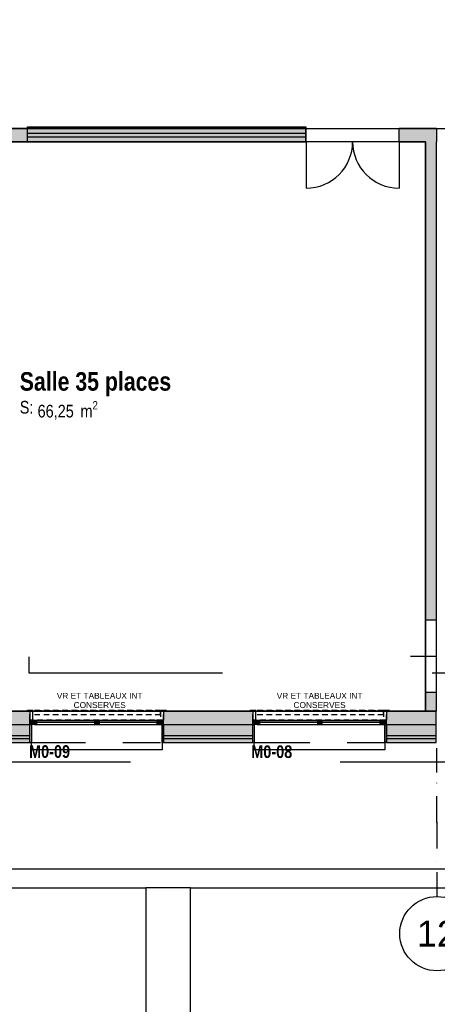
# Model space of a CAD drawing. Extents: x -24342 to 73038, y -9656 to 30949.
# Tile 50 of 118: x 5945 to 6508, y -3300 to -1974. Entities that reach past the tile are written whole.
import ezdxf
from ezdxf.enums import TextEntityAlignment as Align

# ---------------------------------------------------------------- set-up
doc = ezdxf.new("R2010")
doc.units = 0
doc.set_wipeout_variables(frame=1)
for name, pattern in [('21.0032_xref_rdc_02_pro$0$Points tirets', [670.277762, 352.777767, -176.388884, 0, -141.111112]), ('21.0032_xref_rdc_02_pro$0$Tirets petits', [125, 75, -50]), ('21.0032_xref_rdc_02_pro$0$Traits', [564.444447, 282.222223, -282.222223]), ('21.0032_xref_rdc_02_pro$0$Wipeout_Contour', [1000, 0, -1000]), ('ACAD_ISO12W100', [21, 12, -3, 0, -3, 0, -3])]:
    doc.linetypes.add(name, pattern=pattern)
for name, color, linetype in [('0_XREF', 250, 'Continuous'), ('21.0032_xref_rdc_02_pro$0$01-01 BAT MITOYEN', 251, 'Continuous'), ('21.0032_xref_rdc_02_pro$0$01-01 Terrain 3D.Terrain', 251, 'Continuous'), ('21.0032_xref_rdc_02_pro$0$02-01 File _ Axe.Construction', 251, 'Continuous'), ('21.0032_xref_rdc_02_pro$0$02-04 Mur.Construction', 251, 'Continuous'), ('21.0032_xref_rdc_02_pro$0$02-04 VR et tablettes existantes', 251, 'Continuous'), ('21.0032_xref_rdc_02_pro$0$06-05 Texte 50ème 20ème - DCE.Texte', 251, 'Continuous'), ('21.0032_xref_rdc_02_pro$0$08-01 2D Dessin général.2D', 251, 'Continuous'), ('21.0032_xref_rdc_02_pro$0$08-01 contour hachures', 251, 'Continuous'), ('21.0032_xref_rdc_02_pro$0$A-AREA-____-OTLN.Modèle IFC', 251, 'Continuous'), ('21.0032_xref_rdc_02_pro$0$A-WALL-____-OTLN.Modèle IFC', 251, 'Continuous'), ('21.0032_xref_rdc_02_pro$0$Fenêtres ARCHICAD', 251, 'Continuous'), ('21.0032_xref_rdc_02_pro$0$Marques de fenêtre ARCHICAD', 251, 'Continuous'), ('21.0032_xref_rdc_02_pro$0$Marques de Zone ARCHICAD', 251, 'Continuous'), ('21.0032_xref_rdc_02_pro$0$Portes ARCHICAD', 251, 'Continuous')]:
    doc.layers.add(name, color=color, linetype=linetype)
doc.styles.add('21.0032_xref_rdc_02_pro$0$STYLE_GENERE_1', font='ARIALNB.TTF')
doc.styles.add('21.0032_xref_rdc_02_pro$0$STYLE_GENERE_2', font='ARIALN.TTF')
doc.styles.add('21.0032_xref_rdc_02_pro$0$STYLE_GENERE_5', font='arial.ttf')

# ---------------------------------------------------------------- blocks, each defined once
blk = doc.blocks.new('21.0032_xref_rdc_02_pro$0$Salle 35 places_SA_3_1', base_point=(60478, -24755))
at = {"layer": '21.0032_xref_rdc_02_pro$0$Marques de Zone ARCHICAD', "insert": (59693, -24874), "char_height": 170, "attachment_point": 1, "style": '21.0032_xref_rdc_02_pro$0$STYLE_GENERE_2'}
blk.add_mtext('\\A1;\\pt0,100;66,25{\\H0.66x;\\S^  ;} m{\\H0.66x;\\S2^  ;}', dxfattribs=at)
at = {"layer": '21.0032_xref_rdc_02_pro$0$Marques de Zone ARCHICAD'}
for tag, height, style, p in [('ROOM_NAME', 250, '21.0032_xref_rdc_02_pro$0$STYLE_GENERE_1', (59453, -24483)), ('DUMMY_849', 250, '21.0032_xref_rdc_02_pro$0$STYLE_GENERE_1', (61502, -24409)), ('calculatedAreaCode', 170, '21.0032_xref_rdc_02_pro$0$STYLE_GENERE_2', (59453, -24871))]:
    blk.add_attdef(tag, text='', height=height, dxfattribs=dict(at, style=style)).set_placement(p, align=Align.TOP_LEFT)
blk = doc.blocks.new('21.0032_xref_rdc_02_pro$0$Dalle_3_1', base_point=(91743, -37480))
at = {"layer": '21.0032_xref_rdc_02_pro$0$01-01 Terrain 3D.Terrain', "linetype": 'Continuous', "flags": 128}
blk.add_lwpolyline([(91743, -37480), (80478, -37480, 0.208739), (78930, -38023), (77084, -39757, 0.346866), (76717, -42207, -0.116487), (84929, -58118, 0.344824), (86870, -59638), (107690, -59638, -0.999999), (107690, -62868), (80045, -62868, 0.252676), (61750, -37877), (61750, -31580), (61750, -31430), (90293, -31430)], format="xyb", close=True, dxfattribs=at)
blk = doc.blocks.new('21.0032_xref_rdc_02_pro$0$Percement_35_1')
at = {"linetype": '21.0032_xref_rdc_02_pro$0$Wipeout_Contour', "ltscale": 283558.302223}
blk.add_wipeout([(65065, -27825), (64915, -27825), (64915, -28795), (65065, -28795)], dxfattribs=at).dxf.layer = '21.0032_xref_rdc_02_pro$0$A-WALL-____-OTLN.Modèle IFC'
at = {"layer": '21.0032_xref_rdc_02_pro$0$A-WALL-____-OTLN.Modèle IFC', "linetype": '21.0032_xref_rdc_02_pro$0$Points tirets'}
blk.add_line((64715, -28310), (65265, -28310), dxfattribs=at)
at = {"layer": '21.0032_xref_rdc_02_pro$0$A-WALL-____-OTLN.Modèle IFC', "linetype": 'Continuous', "flags": 128}
for points in [[(64915, -27825), (64915, -28795)], [(65065, -27825), (64915, -27825)], [(65065, -28795), (65065, -27825)], [(64915, -28795), (65065, -28795)]]:
    blk.add_lwpolyline(points, dxfattribs=at)
blk = doc.blocks.new('21.0032_xref_rdc_02_pro$0$Mur_64_1', base_point=(64990, -21290))
at = {"layer": '21.0032_xref_rdc_02_pro$0$A-WALL-____-OTLN.Modèle IFC', "linetype": 'Continuous'}
for points in [[(64915, -21380), (64915, -27825), (65065, -27825), (65065, -21380)], [(64915, -29050), (65065, -29050), (65065, -28795), (64915, -28795)]]:
    blk.add_hatch(color=256, dxfattribs=at).paths.add_polyline_path(points)
at = {"layer": '21.0032_xref_rdc_02_pro$0$A-WALL-____-OTLN.Modèle IFC', "linetype": 'Continuous', "flags": 128}
for points in [[(64915, -21380), (64915, -27825)], [(65065, -27825), (65065, -21380)], [(64915, -28795), (64915, -29050)], [(65065, -29050), (65065, -28795)], [(64915, -29050), (65065, -29050)]]:
    blk.add_lwpolyline(points, dxfattribs=at)
blk = doc.blocks.new('21.0032_xref_rdc_02_pro$0$Fenêtre (Mur) 8[8]_1')
at = {"layer": '21.0032_xref_rdc_02_pro$0$Fenêtres ARCHICAD', "linetype": 'Continuous'}
blk.add_hatch(color=256, dxfattribs=at).paths.add_polyline_path([(59555, -21180), (59555, -21380), (63305, -21380), (63305, -21180)])
for p, q in [((59555, -21180), (63305, -21180)), ((59555, -21380), (59555, -21180)), ((63305, -21180), (63305, -21380)), ((63305, -21380), (59555, -21380))]:
    blk.add_line(p, q, dxfattribs=at)
blk = doc.blocks.new('21.0032_xref_rdc_02_pro$0$Porte (Mur) 16[17]_1')
at = {"layer": '21.0032_xref_rdc_02_pro$0$Portes ARCHICAD', "linetype": 'Continuous'}
for p, q in [((63310, -21380), (63310, -22005)), ((64560, -21380), (64560, -22005))]:
    blk.add_line(p, q, dxfattribs=at)
for centre, start, end in [((63310, -21380), 270, 0), ((64560, -21380), 180, 270)]:
    blk.add_arc(centre, 625, start, end, dxfattribs=at)
blk = doc.blocks.new('21.0032_xref_rdc_02_pro$0$Mur_65_1', base_point=(43990, -21290))
at = {"layer": '21.0032_xref_rdc_02_pro$0$A-WALL-____-OTLN.Modèle IFC', "linetype": 'Continuous'}
for points in [[(58440, -21380), (59555, -21380), (59555, -21200), (58440, -21200)], [(63305, -21380), (63310, -21380), (63310, -21200), (63305, -21200)], [(64915, -21200), (64560, -21200), (64560, -21380), (64915, -21380)], [(64915, -21380), (65065, -21380), (65065, -21200)], [(64915, -21200), (64915, -21380), (65065, -21200)]]:
    blk.add_hatch(color=256, dxfattribs=at).paths.add_polyline_path(points)
for p, q in [((59555, -21380), (59555, -21200)), ((63305, -21200), (59555, -21200)), ((63305, -21380), (63305, -21200)), ((63310, -21380), (63310, -21200)), ((64560, -21380), (64560, -21200)), ((59555, -21380), (63305, -21380))]:
    blk.add_line(p, q, dxfattribs=at)
at = {"layer": '21.0032_xref_rdc_02_pro$0$A-WALL-____-OTLN.Modèle IFC', "linetype": 'Continuous', "flags": 128}
for points in [[(59555, -21200), (58440, -21200)], [(63310, -21200), (63305, -21200)], [(65065, -21200), (64560, -21200)], [(65065, -21200), (65065, -21380)], [(58440, -21380), (59555, -21380)], [(63305, -21380), (63310, -21380)], [(64560, -21380), (64915, -21380)]]:
    blk.add_lwpolyline(points, dxfattribs=at)
at = {"layer": '21.0032_xref_rdc_02_pro$0$Fenêtres ARCHICAD', "linetype": 'Continuous'}
blk.add_blockref('21.0032_xref_rdc_02_pro$0$Fenêtre (Mur) 8[8]_1', (0, 0), dxfattribs=at)
at = {"layer": '21.0032_xref_rdc_02_pro$0$Portes ARCHICAD', "linetype": 'Continuous'}
blk.add_blockref('21.0032_xref_rdc_02_pro$0$Porte (Mur) 16[17]_1', (0, 0), dxfattribs=at)
blk = doc.blocks.new('21.0032_xref_rdc_02_pro$0$Mur_181_1', base_point=(58750, -31305))
at = {"linetype": '21.0032_xref_rdc_02_pro$0$Wipeout_Contour', "ltscale": 324223.512244}
blk.add_wipeout([(58750, -31430), (90267, -31430), (90267, -31180), (58750, -31180)], dxfattribs=at).dxf.layer = '21.0032_xref_rdc_02_pro$0$01-01 BAT MITOYEN'
at = {"layer": '21.0032_xref_rdc_02_pro$0$01-01 BAT MITOYEN', "linetype": 'Continuous', "flags": 128}
for points in [[(90267, -31180), (58750, -31180)], [(58750, -31430), (90267, -31430)]]:
    blk.add_lwpolyline(points, dxfattribs=at)
blk = doc.blocks.new('21.0032_xref_rdc_02_pro$0$Mur_221_1', base_point=(61750, -31430))
at = {"linetype": '21.0032_xref_rdc_02_pro$0$Wipeout_Contour', "ltscale": 326627.124913}
blk.add_wipeout([(61750, -31430), (61150, -31430), (61150, -71518), (61750, -71518)], dxfattribs=at).dxf.layer = '21.0032_xref_rdc_02_pro$0$01-01 Terrain 3D.Terrain'
at = {"layer": '21.0032_xref_rdc_02_pro$0$01-01 Terrain 3D.Terrain', "linetype": 'Continuous', "flags": 128}
for points in [[(61150, -31430), (61150, -37599)], [(61750, -31430), (61150, -31430)], [(61750, -37877), (61750, -31430)]]:
    blk.add_lwpolyline(points, dxfattribs=at)
blk = doc.blocks.new('21.0032_xref_rdc_02_pro$0$Marque fenêtre 24[7]_1', base_point=(63490, -29050))
at = {"layer": '21.0032_xref_rdc_02_pro$0$Marques de fenêtre ARCHICAD', "style": '21.0032_xref_rdc_02_pro$0$STYLE_GENERE_1'}
blk.add_attdef('AC_WIDO_ID', text='', height=170, dxfattribs=at).set_placement((62570, -29732), align=Align.BOTTOM_LEFT)
blk = doc.blocks.new('21.0032_xref_rdc_02_pro$0$Baie générique 2019[23]_1')
at = {"layer": '21.0032_xref_rdc_02_pro$0$Fenêtres ARCHICAD', "linetype": 'Continuous'}
for points in [[(62590, -29230), (62650, -29230), (62650, -29170), (62590, -29170)], [(62650, -29230), (62680, -29230), (62680, -29170), (62650, -29170)], [(63490, -29230), (63490, -29170), (63460, -29170), (63460, -29230)], [(63490, -29230), (63490, -29170), (63460, -29170), (63460, -29230)], [(63490, -29230), (63490, -29170), (63460, -29170), (63460, -29230)], [(63490, -29230), (63520, -29230), (63520, -29170), (63490, -29170)], [(63490, -29230), (63520, -29230), (63520, -29170), (63490, -29170)], [(63490, -29230), (63520, -29230), (63520, -29170), (63490, -29170)], [(64330, -29230), (64330, -29170), (64300, -29170), (64300, -29230)], [(64390, -29230), (64390, -29170), (64330, -29170), (64330, -29230)], [(62610, -29230), (62590, -29230), (62590, -29470), (62610, -29470)], [(64390, -29230), (64370, -29230), (64370, -29470), (64390, -29470)]]:
    blk.add_hatch(color=256, dxfattribs=at).paths.add_polyline_path(points)
for p, q in [((62650, -29230), (62650, -29170)), ((62650, -29170), (62680, -29170)), ((62650, -29170), (64330, -29170)), ((62680, -29170), (62680, -29230)), ((62680, -29170), (64300, -29170)), ((63490, -29170), (63460, -29170)), ((63460, -29170), (63460, -29230)), ((63520, -29170), (63460, -29170)), ((63490, -29170), (63460, -29170)), ((63460, -29170), (63460, -29230)), ((63520, -29170), (63460, -29170)), ((63490, -29170), (63460, -29170)), ((63460, -29170), (63460, -29230)), ((63520, -29170), (63460, -29170)), ((63490, -29230), (63490, -29170)), ((63490, -29230), (63490, -29170)), ((63490, -29170), (63520, -29170)), ((63490, -29230), (63490, -29170)), ((63490, -29230), (63490, -29170)), ((63490, -29170), (63520, -29170)), ((63490, -29230), (63490, -29170)), ((63490, -29230), (63490, -29170)), ((63490, -29170), (63520, -29170)), ((63520, -29170), (63520, -29230)), ((63520, -29170), (63520, -29230)), ((63520, -29170), (63520, -29230)), ((64330, -29170), (64300, -29170)), ((64300, -29170), (64300, -29230)), ((64330, -29230), (64330, -29170)), ((62650, -29230), (64330, -29230)), ((62680, -29230), (62650, -29230)), ((62680, -29193), (64300, -29193)), ((62680, -29200), (64300, -29200)), ((62680, -29230), (64300, -29230)), ((63520, -29193), (63460, -29193)), ((63520, -29193), (63460, -29193)), ((63520, -29193), (63460, -29193)), ((63520, -29200), (63460, -29200)), ((63520, -29200), (63460, -29200)), ((63520, -29200), (63460, -29200)), ((63460, -29230), (63490, -29230)), ((63520, -29230), (63460, -29230)), ((63460, -29230), (63490, -29230)), ((63520, -29230), (63460, -29230)), ((63460, -29230), (63490, -29230)), ((63520, -29230), (63460, -29230)), ((63520, -29230), (63490, -29230)), ((63520, -29230), (63490, -29230)), ((63520, -29230), (63490, -29230)), ((64300, -29230), (64330, -29230)), ((62610, -29570), (62610, -29470)), ((64370, -29570), (62610, -29570)), ((64370, -29470), (64370, -29570))]:
    blk.add_line(p, q, dxfattribs=at)
at = {"layer": '21.0032_xref_rdc_02_pro$0$Fenêtres ARCHICAD', "linetype": 'Continuous', "flags": 128}
for points in [[(62590, -29230), (62590, -29170), (62650, -29170), (62650, -29230)], [(64390, -29230), (64390, -29170), (64330, -29170), (64330, -29230)], [(62610, -29230), (62610, -29470), (62590, -29470), (62590, -29230)], [(64390, -29230), (64390, -29470), (64370, -29470), (64370, -29230)]]:
    blk.add_lwpolyline(points, close=True, dxfattribs=at)
at = {"layer": '21.0032_xref_rdc_02_pro$0$Marques de fenêtre ARCHICAD'}
blk.add_blockref('21.0032_xref_rdc_02_pro$0$Marque fenêtre 24[7]_1', (63490, -29050), dxfattribs=at).add_auto_attribs({'AC_WIDO_ID': 'M0-08'})
blk = doc.blocks.new('21.0032_xref_rdc_02_pro$0$Marque fenêtre 24[8]_1', base_point=(60490, -29050))
at = {"layer": '21.0032_xref_rdc_02_pro$0$Marques de fenêtre ARCHICAD', "style": '21.0032_xref_rdc_02_pro$0$STYLE_GENERE_1'}
blk.add_attdef('AC_WIDO_ID', text='', height=170, dxfattribs=at).set_placement((59578, -29730), align=Align.BOTTOM_LEFT)
blk = doc.blocks.new('21.0032_xref_rdc_02_pro$0$Baie générique 2019[24]_1')
at = {"layer": '21.0032_xref_rdc_02_pro$0$Fenêtres ARCHICAD', "linetype": 'Continuous'}
for points in [[(59590, -29230), (59650, -29230), (59650, -29170), (59590, -29170)], [(59650, -29230), (59680, -29230), (59680, -29170), (59650, -29170)], [(60490, -29230), (60490, -29170), (60460, -29170), (60460, -29230)], [(60490, -29230), (60490, -29170), (60460, -29170), (60460, -29230)], [(60490, -29230), (60490, -29170), (60460, -29170), (60460, -29230)], [(60490, -29230), (60520, -29230), (60520, -29170), (60490, -29170)], [(60490, -29230), (60520, -29230), (60520, -29170), (60490, -29170)], [(60490, -29230), (60520, -29230), (60520, -29170), (60490, -29170)], [(61330, -29230), (61330, -29170), (61300, -29170), (61300, -29230)], [(61390, -29230), (61390, -29170), (61330, -29170), (61330, -29230)], [(59610, -29230), (59590, -29230), (59590, -29470), (59610, -29470)], [(61390, -29230), (61370, -29230), (61370, -29470), (61390, -29470)]]:
    blk.add_hatch(color=256, dxfattribs=at).paths.add_polyline_path(points)
for p, q in [((59650, -29230), (59650, -29170)), ((59650, -29170), (59680, -29170)), ((59650, -29170), (61330, -29170)), ((59680, -29170), (59680, -29230)), ((59680, -29170), (61300, -29170)), ((60490, -29170), (60460, -29170)), ((60460, -29170), (60460, -29230)), ((60520, -29170), (60460, -29170)), ((60490, -29170), (60460, -29170)), ((60460, -29170), (60460, -29230)), ((60520, -29170), (60460, -29170)), ((60490, -29170), (60460, -29170)), ((60460, -29170), (60460, -29230)), ((60520, -29170), (60460, -29170)), ((60490, -29230), (60490, -29170)), ((60490, -29230), (60490, -29170)), ((60490, -29170), (60520, -29170)), ((60490, -29230), (60490, -29170)), ((60490, -29230), (60490, -29170)), ((60490, -29170), (60520, -29170)), ((60490, -29230), (60490, -29170)), ((60490, -29230), (60490, -29170)), ((60490, -29170), (60520, -29170)), ((60520, -29170), (60520, -29230)), ((60520, -29170), (60520, -29230)), ((60520, -29170), (60520, -29230)), ((61330, -29170), (61300, -29170)), ((61300, -29170), (61300, -29230)), ((61330, -29230), (61330, -29170)), ((59650, -29230), (61330, -29230)), ((59680, -29230), (59650, -29230)), ((59680, -29193), (61300, -29193)), ((59680, -29200), (61300, -29200)), ((59680, -29230), (61300, -29230)), ((60520, -29193), (60460, -29193)), ((60520, -29193), (60460, -29193)), ((60520, -29193), (60460, -29193)), ((60520, -29200), (60460, -29200)), ((60520, -29200), (60460, -29200)), ((60520, -29200), (60460, -29200)), ((60460, -29230), (60490, -29230)), ((60520, -29230), (60460, -29230)), ((60460, -29230), (60490, -29230)), ((60520, -29230), (60460, -29230)), ((60460, -29230), (60490, -29230)), ((60520, -29230), (60460, -29230)), ((60520, -29230), (60490, -29230)), ((60520, -29230), (60490, -29230)), ((60520, -29230), (60490, -29230)), ((61300, -29230), (61330, -29230)), ((59610, -29570), (59610, -29470)), ((61370, -29570), (59610, -29570)), ((61370, -29470), (61370, -29570))]:
    blk.add_line(p, q, dxfattribs=at)
at = {"layer": '21.0032_xref_rdc_02_pro$0$Fenêtres ARCHICAD', "linetype": 'Continuous', "flags": 128}
for points in [[(59590, -29230), (59590, -29170), (59650, -29170), (59650, -29230)], [(61390, -29230), (61390, -29170), (61330, -29170), (61330, -29230)], [(59610, -29230), (59610, -29470), (59590, -29470), (59590, -29230)], [(61390, -29230), (61390, -29470), (61370, -29470), (61370, -29230)]]:
    blk.add_lwpolyline(points, close=True, dxfattribs=at)
at = {"layer": '21.0032_xref_rdc_02_pro$0$Marques de fenêtre ARCHICAD'}
blk.add_blockref('21.0032_xref_rdc_02_pro$0$Marque fenêtre 24[8]_1', (60490, -29050), dxfattribs=at).add_auto_attribs({'AC_WIDO_ID': 'M0-09'})
blk = doc.blocks.new('21.0032_xref_rdc_02_pro$0$Mur_233_1', base_point=(59080, -29050))
at = {"layer": '21.0032_xref_rdc_02_pro$0$02-04 Mur.Construction', "linetype": 'Continuous'}
for points in [[(59080, -29050), (59080, -29230), (59590, -29230), (59590, -29050)], [(61390, -29230), (62590, -29230), (62590, -29050), (61390, -29050)], [(65059, -29050), (64390, -29050), (64390, -29230), (65059, -29230)], [(58900, -29380), (59590, -29380), (59590, -29230), (58900, -29230)], [(61390, -29380), (62590, -29380), (62590, -29230), (61390, -29230)], [(64390, -29380), (65059, -29380), (65059, -29230), (64390, -29230)], [(58710, -29420), (58710, -29470), (59590, -29470), (59590, -29420)], [(58750, -29420), (59590, -29420), (59590, -29380), (58750, -29380)], [(61390, -29420), (62590, -29420), (62590, -29380), (61390, -29380)], [(62590, -29420), (61390, -29420), (61390, -29470), (62590, -29470)], [(64390, -29420), (65059, -29420), (65059, -29380), (64390, -29380)], [(64390, -29420), (64390, -29470), (65059, -29470), (65059, -29420)]]:
    blk.add_hatch(color=256, dxfattribs=at).paths.add_polyline_path(points)
for p, q in [((59590, -29050), (59590, -29170)), ((59590, -29380), (59590, -29170)), ((61390, -29050), (61390, -29170)), ((61390, -29380), (61390, -29170)), ((62590, -29050), (62590, -29170)), ((62590, -29380), (62590, -29170)), ((64390, -29050), (64390, -29170)), ((64390, -29380), (64390, -29170)), ((58900, -29230), (59080, -29230)), ((59080, -29230), (59590, -29230)), ((61390, -29230), (62590, -29230)), ((64390, -29230), (65059, -29230)), ((58710, -29420), (58750, -29420)), ((58750, -29380), (58900, -29380)), ((58750, -29420), (59590, -29420)), ((58900, -29380), (59590, -29380)), ((59590, -29420), (59590, -29380)), ((59590, -29470), (59590, -29420)), ((61390, -29380), (62590, -29380)), ((61390, -29420), (61390, -29380)), ((61390, -29420), (62590, -29420)), ((61390, -29470), (61390, -29420)), ((62590, -29420), (62590, -29380)), ((62590, -29470), (62590, -29420)), ((64390, -29380), (65059, -29380)), ((64390, -29420), (64390, -29380)), ((64390, -29420), (65059, -29420)), ((64390, -29470), (64390, -29420))]:
    blk.add_line(p, q, dxfattribs=at)
at = {"layer": '21.0032_xref_rdc_02_pro$0$02-04 Mur.Construction', "linetype": 'Continuous', "flags": 128}
for points in [[(59590, -29050), (59080, -29050)], [(62590, -29050), (61390, -29050)], [(65059, -29050), (64390, -29050)], [(65059, -29230), (65059, -29050)], [(65059, -29380), (65059, -29230)], [(65059, -29420), (65059, -29380)], [(65059, -29470), (65059, -29420)], [(58710, -29470), (59590, -29470)], [(61390, -29470), (62590, -29470)], [(64390, -29470), (65059, -29470)]]:
    blk.add_lwpolyline(points, dxfattribs=at)
at = {"layer": '21.0032_xref_rdc_02_pro$0$Fenêtres ARCHICAD', "linetype": 'Continuous'}
for name in ['21.0032_xref_rdc_02_pro$0$Baie générique 2019[24]_1', '21.0032_xref_rdc_02_pro$0$Baie générique 2019[23]_1']:
    blk.add_blockref(name, (0, 0), dxfattribs=at)
blk = doc.blocks.new('21.0032_xref_rdc_02_pro$0$Forme_56_1')
at = {"layer": '21.0032_xref_rdc_02_pro$0$02-04 VR et tablettes existantes', "linetype": '21.0032_xref_rdc_02_pro$0$Tirets petits', "flags": 128}
for points in [[(62590, -29170), (62590, -29050)], [(62590, -29050), (64390, -29050)], [(64390, -29170), (62590, -29170)], [(64390, -29050), (64390, -29170)]]:
    blk.add_lwpolyline(points, dxfattribs=at)
blk = doc.blocks.new('21.0032_xref_rdc_02_pro$0$Forme_57_1')
at = {"layer": '21.0032_xref_rdc_02_pro$0$02-04 VR et tablettes existantes', "linetype": '21.0032_xref_rdc_02_pro$0$Tirets petits', "flags": 128}
for points in [[(62550, -29050), (62550, -29040)], [(62550, -29040), (64430, -29040)], [(64430, -29050), (64430, -29040)], [(64430, -29050), (62550, -29050)]]:
    blk.add_lwpolyline(points, dxfattribs=at)
blk = doc.blocks.new('21.0032_xref_rdc_02_pro$0$Forme_58_1')
at = {"layer": '21.0032_xref_rdc_02_pro$0$02-04 VR et tablettes existantes', "linetype": '21.0032_xref_rdc_02_pro$0$Tirets petits', "flags": 128}
for points in [[(62590, -29170), (62590, -29050)], [(62590, -29050), (64390, -29050)], [(64390, -29170), (62590, -29170)], [(64390, -29050), (64390, -29170)]]:
    blk.add_lwpolyline(points, dxfattribs=at)
blk = doc.blocks.new('21.0032_xref_rdc_02_pro$0$Forme_59_1')
at = {"layer": '21.0032_xref_rdc_02_pro$0$02-04 VR et tablettes existantes', "linetype": '21.0032_xref_rdc_02_pro$0$Tirets petits', "flags": 128}
for points in [[(62550, -29050), (62550, -29040)], [(62550, -29040), (64430, -29040)], [(64430, -29040), (64430, -29050)], [(64430, -29050), (62550, -29050)]]:
    blk.add_lwpolyline(points, dxfattribs=at)
blk = doc.blocks.new('21.0032_xref_rdc_02_pro$0$Forme_60_1')
at = {"layer": '21.0032_xref_rdc_02_pro$0$02-04 VR et tablettes existantes', "linetype": '21.0032_xref_rdc_02_pro$0$Tirets petits', "flags": 128}
for points in [[(62590, -29050), (62590, -29170)], [(62630, -29050), (62590, -29050)], [(62630, -29170), (62590, -29170)], [(62630, -29170), (62630, -29050)]]:
    blk.add_lwpolyline(points, dxfattribs=at)
blk = doc.blocks.new('21.0032_xref_rdc_02_pro$0$Forme_61_1')
at = {"layer": '21.0032_xref_rdc_02_pro$0$02-04 VR et tablettes existantes', "linetype": '21.0032_xref_rdc_02_pro$0$Tirets petits', "flags": 128}
for points in [[(64350, -29050), (64350, -29170)], [(64390, -29050), (64350, -29050)], [(64390, -29170), (64350, -29170)], [(64390, -29170), (64390, -29050)]]:
    blk.add_lwpolyline(points, dxfattribs=at)
blk = doc.blocks.new('21.0032_xref_rdc_02_pro$0$Forme_62_1')
at = {"layer": '21.0032_xref_rdc_02_pro$0$02-04 VR et tablettes existantes', "linetype": '21.0032_xref_rdc_02_pro$0$Tirets petits', "flags": 128}
for points in [[(64430, -29040), (64350, -29040)], [(64350, -29040), (64350, -29050)], [(64430, -29050), (64430, -29040)], [(64350, -29050), (64430, -29050)]]:
    blk.add_lwpolyline(points, dxfattribs=at)
blk = doc.blocks.new('21.0032_xref_rdc_02_pro$0$Forme_63_1')
at = {"layer": '21.0032_xref_rdc_02_pro$0$02-04 VR et tablettes existantes', "linetype": '21.0032_xref_rdc_02_pro$0$Tirets petits', "flags": 128}
for points in [[(62630, -29040), (62550, -29040)], [(62550, -29040), (62550, -29050)], [(62630, -29050), (62630, -29040)], [(62550, -29050), (62630, -29050)]]:
    blk.add_lwpolyline(points, dxfattribs=at)
blk = doc.blocks.new('21.0032_xref_rdc_02_pro$0$Forme_64_1')
at = {"layer": '21.0032_xref_rdc_02_pro$0$02-04 VR et tablettes existantes', "linetype": '21.0032_xref_rdc_02_pro$0$Tirets petits', "flags": 128}
for points in [[(64350, -29040), (62630, -29040)], [(62630, -29098), (62630, -29040)], [(64350, -29098), (64350, -29040)], [(64350, -29098), (62630, -29098)]]:
    blk.add_lwpolyline(points, dxfattribs=at)
blk = doc.blocks.new('21.0032_xref_rdc_02_pro$0$Forme_65_1')
at = {"layer": '21.0032_xref_rdc_02_pro$0$02-04 VR et tablettes existantes', "linetype": '21.0032_xref_rdc_02_pro$0$Tirets petits', "flags": 128}
for points in [[(59590, -29170), (59590, -29050)], [(59590, -29050), (61390, -29050)], [(61390, -29170), (59590, -29170)], [(61390, -29050), (61390, -29170)]]:
    blk.add_lwpolyline(points, dxfattribs=at)
blk = doc.blocks.new('21.0032_xref_rdc_02_pro$0$Forme_66_1')
at = {"layer": '21.0032_xref_rdc_02_pro$0$02-04 VR et tablettes existantes', "linetype": '21.0032_xref_rdc_02_pro$0$Tirets petits', "flags": 128}
for points in [[(59550, -29050), (59550, -29040)], [(59550, -29040), (61430, -29040)], [(61430, -29050), (61430, -29040)], [(61430, -29050), (59550, -29050)]]:
    blk.add_lwpolyline(points, dxfattribs=at)
blk = doc.blocks.new('21.0032_xref_rdc_02_pro$0$Forme_67_1')
at = {"layer": '21.0032_xref_rdc_02_pro$0$02-04 VR et tablettes existantes', "linetype": '21.0032_xref_rdc_02_pro$0$Tirets petits', "flags": 128}
for points in [[(59590, -29170), (59590, -29050)], [(59590, -29050), (61390, -29050)], [(61390, -29170), (59590, -29170)], [(61390, -29050), (61390, -29170)]]:
    blk.add_lwpolyline(points, dxfattribs=at)
blk = doc.blocks.new('21.0032_xref_rdc_02_pro$0$Forme_68_1')
at = {"layer": '21.0032_xref_rdc_02_pro$0$02-04 VR et tablettes existantes', "linetype": '21.0032_xref_rdc_02_pro$0$Tirets petits', "flags": 128}
for points in [[(59550, -29050), (59550, -29040)], [(59550, -29040), (61430, -29040)], [(61430, -29040), (61430, -29050)], [(61430, -29050), (59550, -29050)]]:
    blk.add_lwpolyline(points, dxfattribs=at)
blk = doc.blocks.new('21.0032_xref_rdc_02_pro$0$Forme_69_1')
at = {"layer": '21.0032_xref_rdc_02_pro$0$02-04 VR et tablettes existantes', "linetype": '21.0032_xref_rdc_02_pro$0$Tirets petits', "flags": 128}
for points in [[(59590, -29050), (59590, -29170)], [(59630, -29050), (59590, -29050)], [(59630, -29170), (59590, -29170)], [(59630, -29170), (59630, -29050)]]:
    blk.add_lwpolyline(points, dxfattribs=at)
blk = doc.blocks.new('21.0032_xref_rdc_02_pro$0$Forme_70_1')
at = {"layer": '21.0032_xref_rdc_02_pro$0$02-04 VR et tablettes existantes', "linetype": '21.0032_xref_rdc_02_pro$0$Tirets petits', "flags": 128}
for points in [[(61350, -29050), (61350, -29170)], [(61390, -29050), (61350, -29050)], [(61390, -29170), (61350, -29170)], [(61390, -29170), (61390, -29050)]]:
    blk.add_lwpolyline(points, dxfattribs=at)
blk = doc.blocks.new('21.0032_xref_rdc_02_pro$0$Forme_71_1')
at = {"layer": '21.0032_xref_rdc_02_pro$0$02-04 VR et tablettes existantes', "linetype": '21.0032_xref_rdc_02_pro$0$Tirets petits', "flags": 128}
for points in [[(61430, -29040), (61350, -29040)], [(61350, -29040), (61350, -29050)], [(61430, -29050), (61430, -29040)], [(61350, -29050), (61430, -29050)]]:
    blk.add_lwpolyline(points, dxfattribs=at)
blk = doc.blocks.new('21.0032_xref_rdc_02_pro$0$Forme_72_1')
at = {"layer": '21.0032_xref_rdc_02_pro$0$02-04 VR et tablettes existantes', "linetype": '21.0032_xref_rdc_02_pro$0$Tirets petits', "flags": 128}
for points in [[(59630, -29040), (59550, -29040)], [(59550, -29040), (59550, -29050)], [(59630, -29050), (59630, -29040)], [(59550, -29050), (59630, -29050)]]:
    blk.add_lwpolyline(points, dxfattribs=at)
blk = doc.blocks.new('21.0032_xref_rdc_02_pro$0$Forme_73_1')
at = {"layer": '21.0032_xref_rdc_02_pro$0$02-04 VR et tablettes existantes', "linetype": '21.0032_xref_rdc_02_pro$0$Tirets petits', "flags": 128}
for points in [[(61350, -29040), (59630, -29040)], [(59630, -29098), (59630, -29040)], [(61350, -29098), (61350, -29040)], [(61350, -29098), (59630, -29098)]]:
    blk.add_lwpolyline(points, dxfattribs=at)
blk = doc.blocks.new('21.0032_xref_rdc_02_pro$0$Marque grille standard[700]_1', base_point=(65070, -31547))
at = {"layer": '21.0032_xref_rdc_02_pro$0$02-01 File _ Axe.Construction', "linetype": '21.0032_xref_rdc_02_pro$0$Points tirets'}
for q in [(65070, -29547), (65070, -31547)]:
    blk.add_line((65070, -30547), q, dxfattribs=at)
at = {"layer": '21.0032_xref_rdc_02_pro$0$02-01 File _ Axe.Construction', "linetype": 'Continuous'}
blk.add_circle((65070, -32047), 500, dxfattribs=at)
at = {"layer": '21.0032_xref_rdc_02_pro$0$02-01 File _ Axe.Construction', "linetype": '21.0032_xref_rdc_02_pro$0$Points tirets'}
blk.add_point((65070, -30547), dxfattribs=at)
blk.add_point((65070, -30547), dxfattribs=at)
at = {"layer": '21.0032_xref_rdc_02_pro$0$02-01 File _ Axe.Construction', "style": '21.0032_xref_rdc_02_pro$0$STYLE_GENERE_5'}
for tag, p in [('AC_MarkerText_1_1', (65070, 1137)), ('AC_MarkerText_1_0', (65070, -31872))]:
    blk.add_attdef(tag, text='', height=350, rotation=360, dxfattribs=at).set_placement(p, align=Align.TOP_CENTER)
blk = doc.blocks.new('21.0032_xref_rdc_02_pro')
at = {"layer": '21.0032_xref_rdc_02_pro$0$08-01 2D Dessin général.2D', "linetype": 'Continuous'}
for p, q in [((5954.7, -2120), (6330.5, -2120)), ((5954.9, -2126.5), (6330.5, -2126.5)), ((5954.9, -2131.5), (6330.1, -2131.5)), ((5954.6, -2138), (6330.5, -2138))]:
    blk.add_line(p, q, dxfattribs=at)
at = {"layer": '21.0032_xref_rdc_02_pro$0$08-01 2D Dessin général.2D', "linetype": '21.0032_xref_rdc_02_pro$0$Tirets petits'}
for p, q in [((5958.9, -2947), (6134.9, -2947)), ((6261, -2947), (6437, -2947))]:
    blk.add_line(p, q, dxfattribs=at)
at = {"layer": '21.0032_xref_rdc_02_pro$0$A-AREA-____-OTLN.Modèle IFC', "linetype": 'Continuous', "flags": 128}
blk.add_lwpolyline([(6560.1, -1366.3, -0.157957), (6506.5, -1249), (6331.3, -1249, -0.214878), (6262.9, -1381.1), (6262.9, -1961.4), (1456.6, -1961.4), (1456.6, -1381.1, -0.215084), (1388.2, -1249), (1227.6, -1249, -0.214969), (1159.4, -1381), (1158.3, -1961.4), (647.4, -1961.4), (647.4, -2120.4), (3390, -2120), (3390, -2524), (3610, -2529.1), (3610, -2460), (4101.5, -2460), (4101.5, -2529.1), (4390, -2529), (4390, -2120), (8761.1, -2120)], format="xyb", dxfattribs=at)
blk.add_lwpolyline([(5604, -2829.5), (5908, -2860.9), (5908, -2905), (6491.5, -2905), (6491.5, -2138), (5604, -2138)], close=True, dxfattribs=at)
at = {"layer": '21.0032_xref_rdc_02_pro$0$01-01 Terrain 3D.Terrain', "linetype": 'Continuous', "xscale": 0.1, "yscale": 0.1, "zscale": 0.1}
blk.add_blockref('21.0032_xref_rdc_02_pro$0$Dalle_3_1', (9174.3, -3748), dxfattribs=at)
at = {"layer": '21.0032_xref_rdc_02_pro$0$02-04 Mur.Construction', "xscale": 0.1, "yscale": 0.1, "zscale": 0.1}
blk.add_blockref('21.0032_xref_rdc_02_pro$0$Mur_233_1', (5908, -2905), dxfattribs=at)
at = {"layer": '21.0032_xref_rdc_02_pro$0$02-04 VR et tablettes existantes', "linetype": 'Continuous', "xscale": 0.1, "yscale": 0.1, "zscale": 0.1}
for name in ['21.0032_xref_rdc_02_pro$0$Forme_66_1', '21.0032_xref_rdc_02_pro$0$Forme_68_1', '21.0032_xref_rdc_02_pro$0$Forme_72_1', '21.0032_xref_rdc_02_pro$0$Forme_73_1', '21.0032_xref_rdc_02_pro$0$Forme_71_1', '21.0032_xref_rdc_02_pro$0$Forme_57_1', '21.0032_xref_rdc_02_pro$0$Forme_59_1', '21.0032_xref_rdc_02_pro$0$Forme_63_1', '21.0032_xref_rdc_02_pro$0$Forme_64_1', '21.0032_xref_rdc_02_pro$0$Forme_62_1', '21.0032_xref_rdc_02_pro$0$Forme_65_1', '21.0032_xref_rdc_02_pro$0$Forme_67_1', '21.0032_xref_rdc_02_pro$0$Forme_69_1', '21.0032_xref_rdc_02_pro$0$Forme_70_1', '21.0032_xref_rdc_02_pro$0$Forme_56_1', '21.0032_xref_rdc_02_pro$0$Forme_58_1', '21.0032_xref_rdc_02_pro$0$Forme_60_1', '21.0032_xref_rdc_02_pro$0$Forme_61_1']:
    blk.add_blockref(name, (0, 0), dxfattribs=at)
at = {"layer": '21.0032_xref_rdc_02_pro$0$A-AREA-____-OTLN.Modèle IFC', "linetype": 'Continuous', "xscale": 0.1, "yscale": 0.1, "zscale": 0.1}
blk.add_blockref('21.0032_xref_rdc_02_pro$0$Salle 35 places_SA_3_1', (6047.8, -2475.5), dxfattribs=at).add_auto_attribs({'ROOM_NAME': 'Salle 35 places', 'calculatedAreaCode': 'S: '})
at = {"layer": '21.0032_xref_rdc_02_pro$0$A-WALL-____-OTLN.Modèle IFC', "xscale": 0.1, "yscale": 0.1, "zscale": 0.1}
blk.add_blockref('21.0032_xref_rdc_02_pro$0$Mur_65_1', (4399, -2129), dxfattribs=at)
at = {"layer": '21.0032_xref_rdc_02_pro$0$06-05 Texte 50ème 20ème - DCE.Texte', "linetype": 'Continuous', "char_height": 8, "width": 173.098, "attachment_point": 5, "line_spacing_factor": 0.933036, "style": '21.0032_xref_rdc_02_pro$0$STYLE_GENERE_5'}
for insert in [(6052.9, -2890.6), (6349, -2890.6)]:
    blk.add_mtext('\\A1;VR ET TABLEAUX INT CONSERVES', dxfattribs=dict(at, insert=insert))
at = {"layer": '21.0032_xref_rdc_02_pro$0$01-01 BAT MITOYEN', "xscale": 0.1, "yscale": 0.1, "zscale": 0.1}
blk.add_blockref('21.0032_xref_rdc_02_pro$0$Mur_181_1', (5875, -3130.5), dxfattribs=at)
at = {"layer": '21.0032_xref_rdc_02_pro$0$A-WALL-____-OTLN.Modèle IFC', "linetype": 'Continuous', "xscale": 0.1, "yscale": 0.1, "zscale": 0.1}
blk.add_blockref('21.0032_xref_rdc_02_pro$0$Percement_35_1', (0, 0), dxfattribs=at)
at = {"layer": '21.0032_xref_rdc_02_pro$0$08-01 contour hachures', "linetype": '21.0032_xref_rdc_02_pro$0$Traits', "flags": 128}
blk.add_lwpolyline([(3407.7, -2412.1), (4449.8, -2412.1), (4449.8, -2658.9), (5957.7, -2814.3), (5957.7, -2853.4), (8763.1, -2853.4), (8763.1, -2770.1), (8976.2, -2770.1), (8976.2, -2853.4), (8886.7, -2853.4), (8886.7, -2973.6), (5825.7, -2973.6), (5825.7, -2926.5), (4291.3, -2776), (4291.3, -2595.3), (4154.8, -2595.3), (4154.8, -2776), (3536.1, -2776), (3536.1, -2973.6), (3029.2, -2973.6), (3029.2, -2853.4), (3407.7, -2853.4)], close=True, dxfattribs=at)
at = {"layer": '21.0032_xref_rdc_02_pro$0$01-01 Terrain 3D.Terrain', "xscale": 0.1, "yscale": 0.1, "zscale": 0.1}
blk.add_blockref('21.0032_xref_rdc_02_pro$0$Mur_221_1', (6175, -3143), dxfattribs=at)
at = {"layer": '21.0032_xref_rdc_02_pro$0$02-01 File _ Axe.Construction', "linetype": 'Continuous'}
ref = blk.add_blockref('21.0032_xref_rdc_02_pro$0$Marque grille standard[700]_1', (6507, -3154.7), dxfattribs=dict(at, xscale=0.1, yscale=0.1, zscale=0.1))
ref.add_attrib('AC_MarkerText_1', '12', dxfattribs={"height": 35, "style": '21.0032_xref_rdc_02_pro$0$STYLE_GENERE_5'}).set_placement((6507, -3187.2), align=Align.TOP_CENTER)
at = {"layer": '21.0032_xref_rdc_02_pro$0$A-WALL-____-OTLN.Modèle IFC', "xscale": 0.1, "yscale": 0.1, "zscale": 0.1}
blk.add_blockref('21.0032_xref_rdc_02_pro$0$Mur_64_1', (6499, -2129), dxfattribs=at)

msp = doc.modelspace()

# ---------------------------------------------------------------- block references
at = {"layer": '0_XREF', "linetype": 'ACAD_ISO12W100'}
msp.add_blockref('21.0032_xref_rdc_02_pro', (0, 0), dxfattribs=at)

doc.saveas('drawing.dxf')
